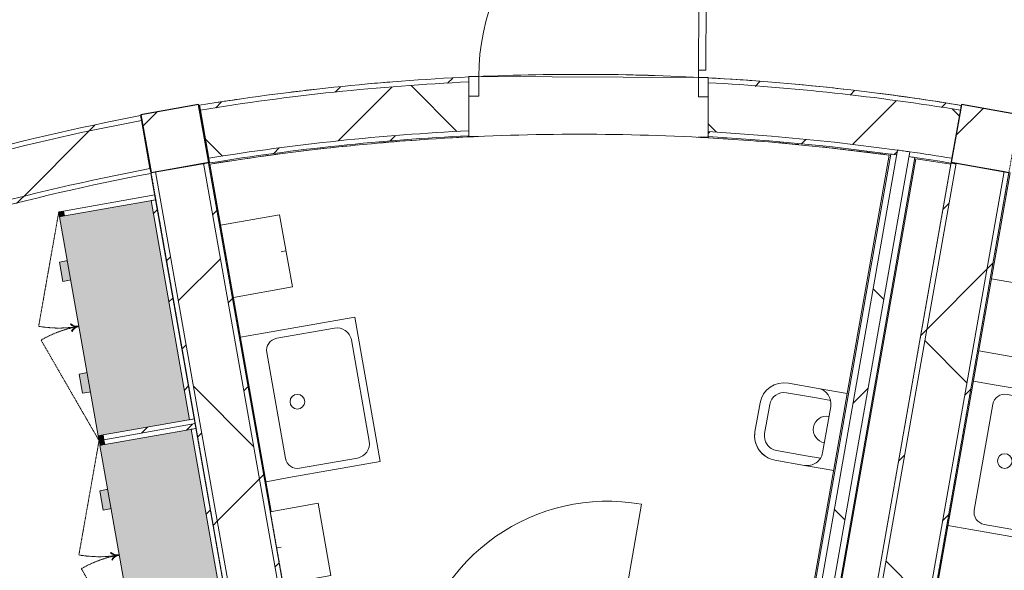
# Model space of a CAD drawing. Header units: centimetres. Extents: x 6036 to 22185, y 5782 to 11383.
# Tile 46 of 256: x 13002 to 13405, y 7806 to 8031. Entities that reach past the tile are written whole.
import ezdxf

# ---------------------------------------------------------------- set-up
doc = ezdxf.new("R2010")
doc.units = ezdxf.units.CM
doc.linetypes.add('Dash', pattern=[0.6, 0.3, -0.3])
doc.linetypes.add('Dash 1mm', pattern=[0.2, 0.1, -0.1])
for name, color, linetype, lineweight in [('A-COLS', 52, 'Continuous', 9), ('A-COLS-HDLN', 52, 'Dash', 9), ('A-DOOR', 31, 'Continuous', 9), ('A-DOOR-FRAM', 31, 'Continuous', 9), ('A-DOOR-OPNG', 31, 'Continuous', 9), ('A-FLOR', 192, 'Continuous', 9), ('A-GENM', 13, 'Continuous', 9), ('A-GENM-HDLN', 13, 'Dash 1mm', 9), ('A-WALL', 113, 'Continuous', 9), ('A-WALL-FNSH', 113, 'Continuous', 25), ('A-WALL-PATT', 111, 'Continuous', 25), ('I-FURN', 30, 'Continuous', 9), ('P-SANR-FIXT', 6, 'Continuous', 9)]:
    doc.layers.add(name, color=color, linetype=linetype, lineweight=lineweight)
pattern_1 = [(45, (5468.8, 0), (-21.2132, 21.2132), [])]
pattern_2 = [(45, (5468.8, 0), (-53.033, 53.033), []), (135, (5468.8, 0), (-53.033, -53.033), [])]
pattern_3 = [(45, (5468.8, 0), (-33.67596, 33.67596), [])]
pattern_4 = [(125, (6425.993, -8825.472), (-24.57456, -17.20729), [])]
pattern_5 = [(125, (6520.993, -8825.472), (-24.57456, -17.20729), [])]

# ---------------------------------------------------------------- blocks, each defined once
blk = doc.blocks.new('DOOR_Drzwi-1S_P1 - C13-D_Drzwi_90x200_-8233006-7-01 ZestMeble')
at = {"layer": 'A-DOOR'}
for p, q in [((48, 102.25), (45, 102.25)), ((45, 12.25), (45, 102.25)), ((48, 15.25), (48, 102.25)), ((48, 15.25), (45, 15.25))]:
    blk.add_line(p, q, dxfattribs=at)
at = {"layer": 'A-DOOR-FRAM'}
for p, q in [((-49, 4.25), (-49, 12.25)), ((-49, 12.25), (-45, 12.25)), ((-45, 12.25), (-45, 4.25)), ((45, 4.25), (45, 12.25)), ((45, 12.25), (49, 12.25)), ((49, 12.25), (49, 4.25)), ((-45, 4.25), (-49, 4.25)), ((49, 4.25), (45, 4.25))]:
    blk.add_line(p, q, dxfattribs=at)
at = {"layer": 'A-DOOR-OPNG'}
blk.add_arc((45, 12.25), 90, 90, 180, dxfattribs=at)
blk = doc.blocks.new('GEMO_WregaLukDrewno - GEMO_WregaLukDrewno-5876808-7-01 ZestMeble')
at = {"layer": 'A-COLS-HDLN', "color": 254}
for p, q in [((-12, -295.15), (-12, 24)), ((12, 24), (12, -295.15))]:
    blk.add_line(p, q, dxfattribs=at)
blk = doc.blocks.new('PLFI_Umywalka - _Umywalka60x48-V77-7-01 ZestMeble')
at = {"layer": 'P-SANR-FIXT'}
for p, q in [((30, 48), (-30, 48)), ((-30, 48), (-30, 10)), ((-30, 48), (30, 48)), ((-30, 10), (-30, 48)), ((-21, 45), (21, 45)), ((30, 10), (30, 48)), ((30, 10), (30, 48)), ((-27, 15), (-27, 39)), ((27, 39), (27, 15)), ((-30, 10), (-30, 0.51)), ((-30, 10), (-30, 0.51)), ((-22, 10), (22, 10)), ((-22, 10), (22, 10)), ((30, 0.5), (30, 10)), ((30, 10), (30, 0.5))]:
    blk.add_line(p, q, dxfattribs=at)
blk.add_circle((0, 18.83), 3, dxfattribs=at)
for centre, radius, start, end in [((-21, 39), 6, 90, 180), ((21, 39), 6, 360, 90), ((-22, 15), 5, 180, 270), ((22, 15), 5, 270, 0)]:
    blk.add_arc(centre, radius, start, end, dxfattribs=at)
blk = doc.blocks.new('DOOR_Drzwi-1S_P2 - C13-D_Drzwi_80x200_-5903108-7-01 ZestMeble')
at = {"layer": 'A-DOOR-FRAM'}
for p, q in [((-44, -8.5), (-44, -0.5)), ((-44, -0.5), (-40, -0.5)), ((-40, -0.5), (-40, -8.5)), ((40, -8.5), (40, -0.5)), ((40, -0.5), (44, -0.5)), ((44, -0.5), (44, -8.5)), ((-40, -8.5), (-44, -8.5)), ((44, -8.5), (40, -8.5))]:
    blk.add_line(p, q, dxfattribs=at)
at = {"layer": 'A-DOOR-OPNG'}
blk.add_line((40, -0.5), (40, 79.5), dxfattribs=at)
blk.add_arc((40, -0.5), 80, 90, 180, dxfattribs=at)
blk = doc.blocks.new('GEMO_SprzetyLazienkoweDrobne - E21-PO_SuszarkaDoRak-5887778-7-01 ZestMeble')
at = {"layer": 'I-FURN'}
for p, q in [((15, 20), (-15, 20)), ((-15, 20), (-15, 0)), ((-15, 0), (-15, 20)), ((-15, 20), (15, 20)), ((15, 0), (15, 20)), ((15, 20), (15, 0)), ((-15, 0), (15, 0)), ((15, 0), (-15, 0)), ((0, 0), (0, 2))]:
    blk.add_line(p, q, dxfattribs=at)
blk = doc.blocks.new('GEMO_SprzetyLazienkoweDrobne - E21-PO_KoszNaSmieci-5887779-7-01 ZestMeble')
at = {"layer": 'I-FURN'}
for p, q in [((-15, 24.49), (-15, 0)), ((-15, 0), (-15, 24.49)), ((15, 0), (15, 24.55)), ((15, 24.55), (15, 0)), ((-15, 0), (15, 0)), ((15, 0), (-15, 0)), ((0, 0), (0, 2))]:
    blk.add_line(p, q, dxfattribs=at)
blk = doc.blocks.new('PLFI_Pisuar_P2 - D21-S_Pisuar-5889871-7-01 ZestMeble')
at = {"layer": 'P-SANR-FIXT'}
for p, q in [((-16, -0.5), (-16, -12.62)), ((-16, -0.5), (-16, -12.62)), ((16, -12.64), (16, -0.5)), ((16, -12.64), (16, -0.5)), ((-12, -12.59), (-12, -6.7)), ((-9.62, -6.23), (9.62, -6.23)), ((12, -12.61), (12, -6.7)), ((-16, -12.62), (-16, -25)), ((-16, -12.62), (-16, -25)), ((-12, -12.62), (-12, -25)), ((12, -12.64), (12, -25)), ((16, -25), (16, -12.64)), ((16, -12.64), (16, -25)), ((6, -31), (-6, -31)), ((-6, -35), (6, -35)), ((6, -35), (-6, -35))]:
    blk.add_line(p, q, dxfattribs=at)
for centre, radius, start, end in [((-9.62, -12.62), 6.38, 90, 180), ((0, -6.23), 5.5, 180, 360), ((9.62, -12.62), 6.38, 360, 90), ((-6, -25), 10, 180, 270), ((-6, -25), 10, 180, 270), ((-6, -25), 6, 180, 270), ((6, -25), 10, 270, 360), ((6, -25), 6, 270, 0), ((6, -25), 10, 270, 0)]:
    blk.add_arc(centre, radius, start, end, dxfattribs=at)
blk = doc.blocks.new('PLFI_Umywalka - _Umywalka60x48-V78-7-01 ZestMeble')
at = {"layer": 'P-SANR-FIXT'}
for p, q in [((30, 48), (-30, 48)), ((-30, 48), (-30, 10)), ((-30, 48), (30, 48)), ((-30, 10), (-30, 48)), ((-21, 45), (21, 45)), ((30, 10), (30, 48)), ((30, 10), (30, 48)), ((-27, 15), (-27, 39)), ((27, 39), (27, 15)), ((-30, 10), (-30, 0.5)), ((-30, 10), (-30, 0.5)), ((-22, 10), (22, 10)), ((-22, 10), (22, 10)), ((30, 0.5), (30, 10)), ((30, 10), (30, 0.5))]:
    blk.add_line(p, q, dxfattribs=at)
blk.add_circle((0, 18.83), 3, dxfattribs=at)
for centre, radius, start, end in [((-21, 39), 6, 90, 180), ((21, 39), 6, 360, 90), ((-22, 15), 5, 180, 270), ((22, 15), 5, 270, 0)]:
    blk.add_arc(centre, radius, start, end, dxfattribs=at)
blk = doc.blocks.new('GEMO_SprzetyLazienkoweDrobne - E21-PO_KoszNaSmieci-V79-7-01 ZestMeble')
at = {"layer": 'I-FURN'}
for p, q in [((-15, 24.5), (-15, 0)), ((-15, 0), (-15, 24.5)), ((15, 0), (15, 24.5)), ((15, 24.5), (15, 0)), ((-15, 0), (15, 0)), ((15, 0), (-15, 0)), ((0, 0), (0, 2))]:
    blk.add_line(p, q, dxfattribs=at)
blk = doc.blocks.new('FURN_Jd_E25-S-01-B - E25-S-01-V195-7-01 ZestMeble')
at = {"layer": 'A-GENM'}
h = blk.add_hatch(dxfattribs=at)
h.set_pattern_fill('FP_199', color=256, style=0, pattern_type=2)
h.set_pattern_definition(pattern_4)
h.paths.add_polyline_path([(2, -8), (2, 30), (0, 30), (0, -8)])
h = blk.add_hatch(dxfattribs=at)
h.set_pattern_fill('FP_199', color=256, style=0, pattern_type=2)
h.set_pattern_definition(pattern_4)
h.paths.add_polyline_path([(93, 28), (93, 30), (2, 30), (2, 28), (76.77, 28)])
h = blk.add_hatch(dxfattribs=at)
h.set_pattern_fill('FP_199', color=256, style=0, pattern_type=2)
h.set_pattern_definition(pattern_4)
h.paths.add_polyline_path([(95, -8), (95, 30), (93, 30), (93.23, -8)])
for points in [[(93, -10), (93, 28), (2, 28), (2, -10), (92.87, -10)], [(2, -10), (2, -8), (0, -8), (0, -10), (1.66, -10)], [(95, -10), (95, -8), (93, -8), (93, -10)], [(28.25, -10.5), (28.25, -10), (20.25, -10), (20.25, -10.5), (24.38, -10.5)], [(28.25, -13.3), (28.25, -10.5), (20.25, -10.5), (20.25, -13.3), (28.16, -13.3)], [(74.75, -10.5), (74.75, -10), (66.75, -10), (66.75, -10.5), (69.98, -10.5)], [(74.75, -13.3), (74.75, -10.5), (66.75, -10.5), (66.75, -13.3), (74.54, -13.3)]]:
    blk.add_hatch(color=254, dxfattribs=at).paths.add_polyline_path(points)
at = {"layer": 'A-GENM', "lineweight": 18}
for p, q in [((0, 30), (0, -8)), ((2, 30), (0, 30)), ((93, 30), (2, 30)), ((2, 30), (2, 28)), ((2, -8), (2, 30)), ((93, 30), (93, -8)), ((95, 30), (93, 30)), ((93, 28), (93, 30)), ((95, -8), (95, 30)), ((2, 28), (93, 28)), ((0, -8), (2, -8)), ((93, -8), (95, -8))]:
    blk.add_line(p, q, dxfattribs=at)
at = {"layer": 'A-GENM'}
for p, q in [((0, -8), (0, -10)), ((93, -10), (93, -8)), ((95, -10), (95, -8)), ((0, -10), (1.66, -10)), ((2, -8.08), (2, -10)), ((2, -10), (93, -10)), ((20.25, -10.5), (20.25, -10)), ((20.25, -10.5), (20.25, -13.3)), ((28.25, -10), (28.25, -10.5)), ((28.25, -13.3), (28.25, -10.5)), ((47.3, -10), (47.3, -10.5)), ((47.5, -10.5), (47.5, -10)), ((47.5, -10), (47.5, -10.5)), ((47.7, -10.5), (47.7, -10)), ((66.75, -10.5), (66.75, -10)), ((66.75, -10.5), (66.75, -13.3)), ((74.75, -10), (74.75, -10.5)), ((74.75, -13.3), (74.75, -10.5)), ((93, -10), (95, -10)), ((20.25, -13.3), (28.25, -13.3)), ((45.89, -13.13), (46, -13.3)), ((49, -13.3), (49.11, -13.13)), ((66.75, -13.3), (74.75, -13.3))]:
    blk.add_line(p, q, dxfattribs=at)
for centre, radius, start, end in [((44.14, -10.5), 3.16, 303.5571, 360), ((44.14, -10.5), 3.36, 303.5571, 360), ((50.86, -10.5), 3.36, 180, 236.4429), ((50.86, -10.5), 3.16, 180, 236.4429)]:
    blk.add_arc(centre, radius, start, end, dxfattribs=at)
at = {"layer": 'A-GENM-HDLN'}
for p, q in [((0, -10), (44.64, -26.25)), ((95, -10), (50.36, -26.25))]:
    blk.add_line(p, q, dxfattribs=at)
for centre, start, end in [((0, -10), 340, 0), ((95, -10), 180, 200)]:
    blk.add_arc(centre, 47.5, start, end, dxfattribs=at)
blk = doc.blocks.new('FURN_Jd_E25-S-01-B - E25-S-01-V196-7-01 ZestMeble')
at = {"layer": 'A-GENM'}
h = blk.add_hatch(dxfattribs=at)
h.set_pattern_fill('FP_200', color=256, style=0, pattern_type=2)
h.set_pattern_definition(pattern_5)
h.paths.add_polyline_path([(2, -8), (2, 30), (0, 30), (0, -8)])
h = blk.add_hatch(dxfattribs=at)
h.set_pattern_fill('FP_200', color=256, style=0, pattern_type=2)
h.set_pattern_definition(pattern_5)
h.paths.add_polyline_path([(93, 28), (93, 30), (2, 30), (2, 28), (80.56, 28)])
h = blk.add_hatch(dxfattribs=at)
h.set_pattern_fill('FP_200', color=256, style=0, pattern_type=2)
h.set_pattern_definition(pattern_5)
h.paths.add_polyline_path([(95, -8), (95, 30), (93, 30), (93, -8)])
for points in [[(93, -10), (93, 28), (2, 27.93), (2, -10), (73.86, -10)], [(2, -10), (2, -8), (0, -8), (0, -10)], [(95, -10), (95, -8), (93, -8), (93, -10)], [(28.25, -10.5), (28.25, -10), (20.25, -10), (20.25, -10.5), (28.16, -10.5)], [(28.25, -13.3), (28.16, -10.5), (20.25, -10.5), (20.25, -13.3), (28.16, -13.3)], [(74.75, -10.5), (74.75, -10), (66.75, -10), (66.75, -10.5), (74.24, -10.5)], [(74.75, -13.3), (74.75, -10.5), (66.75, -10.5), (66.75, -13.3), (74.54, -13.3)]]:
    blk.add_hatch(color=254, dxfattribs=at).paths.add_polyline_path(points)
at = {"layer": 'A-GENM', "lineweight": 18}
for p, q in [((0, 30), (0, -8)), ((2, 30), (0, 30)), ((93, 30), (2, 30)), ((2, 30), (2, 28)), ((2, -8), (2, 30)), ((93, 30), (93, -8)), ((95, 30), (93, 30)), ((93, 28), (93, 30)), ((95, -8), (95, 30)), ((2, 28), (93, 28)), ((0, -8), (2, -8)), ((93, -8), (95, -8))]:
    blk.add_line(p, q, dxfattribs=at)
at = {"layer": 'A-GENM'}
for p, q in [((0, -8), (0, -10)), ((2, -8), (2, -10)), ((93, -10), (93, -8)), ((95, -10), (95, -8)), ((0, -10), (2, -10)), ((2, -10), (93, -10)), ((20.25, -10.5), (20.25, -10)), ((20.25, -10.5), (20.25, -13.3)), ((28.25, -10.01), (28.25, -10.5)), ((28.25, -13.3), (28.25, -10.5)), ((47.3, -10), (47.3, -10.5)), ((47.5, -10.5), (47.5, -10)), ((47.5, -10), (47.5, -10.5)), ((47.7, -10.5), (47.7, -10)), ((66.75, -10.5), (66.75, -10)), ((66.75, -10.5), (66.75, -13.3)), ((74.75, -10), (74.75, -10.5)), ((74.75, -13.3), (74.75, -10.5)), ((93, -10), (95, -10)), ((20.25, -13.3), (28.25, -13.3)), ((45.89, -13.13), (46, -13.3)), ((49, -13.3), (49.11, -13.13)), ((66.75, -13.3), (74.75, -13.3))]:
    blk.add_line(p, q, dxfattribs=at)
for centre, radius, start, end in [((44.14, -10.5), 3.16, 303.5571, 360), ((44.14, -10.5), 3.36, 303.5571, 360), ((50.86, -10.5), 3.36, 180, 236.4429), ((50.86, -10.5), 3.16, 180, 236.4429)]:
    blk.add_arc(centre, radius, start, end, dxfattribs=at)
at = {"layer": 'A-GENM-HDLN'}
for p, q in [((0, -10), (44.64, -26.25)), ((95, -10), (50.36, -26.25))]:
    blk.add_line(p, q, dxfattribs=at)
for centre, start, end in [((0, -10), 340, 0), ((95, -10), 180, 200)]:
    blk.add_arc(centre, 47.5, start, end, dxfattribs=at)

msp = doc.modelspace()

# ---------------------------------------------------------------- hatches: boundary and pattern name
at = {"layer": 'A-COLS'}
h = msp.add_hatch(dxfattribs=at)
h.set_pattern_fill('FP_35', color=256, style=0, pattern_type=2)
h.set_pattern_definition(pattern_3)
h.paths.add_polyline_path([(13128.62, 7555.92), (13152.25, 7560.09), (13144.23, 7605.57), (13120.59, 7601.41), (13126.91, 7565.59)])
h.paths.add_polyline_path([(13055.81, 7968.83), (13079.44, 7972.99), (13075.28, 7996.63), (13051.64, 7992.46), (13055.64, 7969.81)])
h = msp.add_hatch(dxfattribs=at)
h.set_pattern_fill('FP_35', color=256, style=0, pattern_type=2)
h.set_pattern_definition(pattern_3)
h.paths.add_polyline_path([(13334.32, 7555.96), (13342.34, 7601.44), (13318.7, 7605.61), (13310.68, 7560.12), (13326.85, 7557.27)])
h.paths.add_polyline_path([(13407.12, 7968.86), (13411.29, 7992.5), (13387.65, 7996.66), (13383.49, 7973.03), (13401.77, 7969.81)])
at = {"layer": 'A-WALL-PATT', "lineweight": 9}
h = msp.add_hatch(dxfattribs=at)
h.set_pattern_fill('FP_13', color=256, style=0, pattern_type=2)
h.set_pattern_definition(pattern_1)
h.paths.add_polyline_path([(13387.25, 7994.39), (13387.6, 7996.35), (13351.55, 8001.53), (13318.66, 8005.1), (13283.99, 8007.61), (13283.98, 8005.61), (13326.85, 8002.2), (13352.97, 7999.36), (13376.26, 7995.98)])
h.paths.add_polyline_path([(13075.99, 7994.43), (13104.5, 7998.63), (13130.82, 8001.77), (13158.37, 8004.26), (13185.99, 8005.96), (13185.99, 8007.96), (13153.91, 8005.87), (13129.21, 8003.59), (13103.09, 8000.47), (13075.64, 7996.39)])
h = msp.add_hatch(dxfattribs=at)
h.set_pattern_fill('FP_14', color=256, style=0, pattern_type=2)
h.set_pattern_definition(pattern_2)
h.paths.add_polyline_path([(13383.78, 7974.69), (13387.25, 7994.39), (13351.55, 7999.52), (13318.53, 8003.1), (13283.98, 8005.61), (13283.91, 7985.58), (13309.85, 7983.78), (13335.73, 7981.27), (13376.26, 7975.88)])
h.paths.add_polyline_path([(13079.47, 7974.73), (13105.95, 7978.66), (13132.53, 7981.84), (13159.19, 7984.27), (13185.91, 7985.94), (13185.99, 8005.96), (13153.91, 8003.86), (13129.21, 8001.58), (13103.35, 7998.49), (13075.99, 7994.43)])
h = msp.add_hatch(dxfattribs=at)
h.set_pattern_fill('FP_13', color=256, style=0, pattern_type=2)
h.set_pattern_definition(pattern_1)
h.paths.add_polyline_path([(12759.45, 7883.73), (12790.04, 7900.16), (12821.2, 7915.49), (12852.9, 7929.68), (12885.08, 7942.72), (12917.71, 7954.6), (12950.74, 7965.3), (12984.14, 7974.8), (13017.87, 7983.1), (13051.86, 7990.17), (13051.51, 7992.14), (13017.44, 7985.05), (12980.98, 7975.98), (12950.18, 7967.22), (12917.07, 7956.5), (12882.16, 7943.7), (12852.12, 7931.52), (12820.36, 7917.3), (12783.34, 7898.83), (12758.52, 7885.4)])
h = msp.add_hatch(dxfattribs=at)
h.set_pattern_fill('FP_14', color=256, style=0, pattern_type=2)
h.set_pattern_definition(pattern_2)
h.paths.add_polyline_path([(12769.35, 7866.34), (12799.17, 7882.36), (12832.75, 7898.74), (12860.67, 7911.25), (12894.56, 7924.89), (12931.57, 7938.07), (12956.41, 7946.12), (12989.09, 7955.42), (13030.39, 7965.27), (13055.34, 7970.48), (13051.86, 7990.17), (13017.87, 7983.1), (12980.98, 7973.9), (12950.74, 7965.3), (12917.71, 7954.6), (12882.16, 7941.54), (12852.9, 7929.68), (12821.2, 7915.49), (12783.34, 7896.56), (12759.45, 7883.73), (12764.34, 7875)])
h = msp.add_hatch(dxfattribs=at)
h.set_pattern_fill('FP_13', color=256, style=0, pattern_type=2)
h.set_pattern_definition(pattern_1)
h.paths.add_polyline_path([(13384.42, 7972.56), (13385.46, 7972.68), (13383.49, 7973.03)])
h.paths.add_polyline_path([(13383.43, 7972.72), (13383.78, 7974.69), (13366.48, 7977.35), (13366.13, 7975.38), (13376.26, 7973.86)])
h.paths.add_polyline_path([(13079.82, 7972.76), (13106.21, 7976.68), (13132.7, 7979.85), (13159.28, 7982.27), (13185.91, 7983.93), (13185.91, 7985.94), (13153.91, 7983.79), (13129.21, 7981.44), (13104.5, 7978.44), (13079.47, 7974.73), (13079.8, 7972.89)])
h.paths.add_polyline_path([(13361.18, 7976.08), (13361.53, 7978.05), (13326.85, 7982.13), (13309.85, 7983.78), (13283.91, 7985.58), (13283.9, 7983.58), (13308.9, 7981.85), (13333.83, 7979.47), (13359.94, 7976.25)])
h = msp.add_hatch(dxfattribs=at)
h.set_pattern_fill('FP_14', color=256, style=0, pattern_type=2)
h.set_pattern_definition(pattern_2)
h.paths.add_polyline_path([(13300.73, 7633.27), (13305.81, 7633.27), (13366.48, 7977.35), (13361.53, 7978.05), (13301.61, 7638.27)])
h = msp.add_hatch(dxfattribs=at)
h.set_pattern_fill('FP_14', color=256, style=0, pattern_type=2)
h.set_pattern_definition(pattern_2)
h.paths.add_polyline_path([(13122.57, 7601.75), (13142.26, 7605.24), (13077.31, 7972.63), (13057.61, 7969.14), (13121.02, 7610.5)])
h = msp.add_hatch(dxfattribs=at)
h.set_pattern_fill('FP_13', color=256, style=0, pattern_type=2)
h.set_pattern_definition(pattern_1)
h.paths.add_polyline_path([(13142.26, 7605.24), (13144.23, 7605.58), (13139.78, 7630.77), (13137.75, 7630.77), (13141.33, 7610.5)])
h.paths.add_polyline_path([(13138.01, 7640.77), (13114.09, 7776.04), (13112, 7776.41), (13135.98, 7640.77)])
h.paths.add_polyline_path([(13113.54, 7779.18), (13079.27, 7972.97), (13077.31, 7972.63), (13111.44, 7779.55)])
h = msp.add_hatch(dxfattribs=at)
h.set_pattern_fill('FP_13', color=256, style=0, pattern_type=2)
h.set_pattern_definition(pattern_1)
h.paths.add_polyline_path([(13320.67, 7605.26), (13385.41, 7972.39), (13383.43, 7972.72), (13318.7, 7605.61)])
h = msp.add_hatch(dxfattribs=at)
h.set_pattern_fill('FP_14', color=256, style=0, pattern_type=2)
h.set_pattern_definition(pattern_2)
h.paths.add_polyline_path([(13340.37, 7601.79), (13405.15, 7969.21), (13385.41, 7972.39), (13320.67, 7605.26), (13326.85, 7604.17)])
h = msp.add_hatch(dxfattribs=at)
h.set_pattern_fill('FP_13', color=256, style=0, pattern_type=2)
h.set_pattern_definition(pattern_1)
h.paths.add_polyline_path([(12770.24, 7864.55), (12800.08, 7880.58), (12832.75, 7896.55), (12861.44, 7909.41), (12900.4, 7924.89), (12931.57, 7935.97), (12956.97, 7944.2), (12989.58, 7953.48), (13030.39, 7963.23), (13055.64, 7968.8), (13055.09, 7970.42), (13022.08, 7963.54), (12980.98, 7953.11), (12956.41, 7946.12), (12924.08, 7935.65), (12892.15, 7924.02), (12860.67, 7911.25), (12829.66, 7897.36), (12794.73, 7879.98), (12769.35, 7866.33), (12770.34, 7864.61)])
h = msp.add_hatch(dxfattribs=at)
h.set_pattern_fill('FP_13', color=256, style=0, pattern_type=2)
h.set_pattern_definition(pattern_1)
h.paths.add_polyline_path([(13120.6, 7601.41), (13122.57, 7601.75), (13057.61, 7969.14), (13055.69, 7968.51), (13118.99, 7610.5)])
h = msp.add_hatch(dxfattribs=at)
h.set_pattern_fill('FP_13', color=256, style=0, pattern_type=2)
h.set_pattern_definition(pattern_1)
h.paths.add_polyline_path([(13342.34, 7601.44), (13407.12, 7968.86), (13405.15, 7969.21), (13340.37, 7601.79)])

# ---------------------------------------------------------------- linework, layer by layer
at = {"layer": 'A-COLS', "lineweight": 25}
for p, q in [((13075.28, 7996.63), (13051.64, 7992.46)), ((13079.44, 7972.99), (13075.28, 7996.63)), ((13387.65, 7996.66), (13383.49, 7973.03)), ((13411.29, 7992.5), (13387.65, 7996.66)), ((13051.64, 7992.46), (13055.81, 7968.83)), ((13055.81, 7968.83), (13079.44, 7972.99)), ((13383.49, 7973.03), (13407.12, 7968.86))]:
    msp.add_line(p, q, dxfattribs=at)
at = {"layer": 'A-FLOR'}
for radius, start, end in [(967.17, 86.88863, 92.71296), (967.17, 94.54994, 95.14346), (967.17, 85.58351, 86.80182), (967.17, 83.42015, 84.77169), (967.17, 96.4086, 97.08151), (967.17, 80.71183, 82.74159), (967.17, 98.30244, 98.95422), (942.67, 86.35685, 93.24308), (942.67, 93.93921, 95.04632), (942.67, 84.54527, 85.75171), (942.67, 97.4889, 99.25388), (942.67, 95.71878, 96.91634), (942.67, 82.28081, 84.00571)]:
    msp.add_arc((13231.5, 7041.86), radius, start, end, dxfattribs=at)
at = {"layer": 'A-WALL', "color": 9, "lineweight": 18}
for p, q in [((13185.91, 7985.94), (13185.99, 8005.96)), ((13283.98, 8005.61), (13283.91, 7985.58)), ((13075.99, 7994.43), (13079.47, 7974.73)), ((13383.78, 7974.69), (13387.25, 7994.39)), ((13055.34, 7970.48), (13051.86, 7990.17)), ((13077.31, 7972.63), (13057.61, 7969.14)), ((13142.26, 7605.24), (13077.31, 7972.63)), ((13385.46, 7972.68), (13320.67, 7605.26)), ((13405.15, 7969.21), (13385.46, 7972.68)), ((13122.57, 7601.75), (13057.61, 7969.14)), ((13340.37, 7601.79), (13405.15, 7969.21))]:
    msp.add_line(p, q, dxfattribs=at)
at = {"layer": 'A-WALL'}
for p, q in [((13191.13, 8008.11), (13278.08, 8007.8)), ((13189.9, 7983.62), (13185.9, 7983.63)), ((13283.9, 7983.28), (13279.9, 7983.29)), ((13299.52, 7640.77), (13358.7, 7976.42)), ((13301.61, 7638.27), (13361.53, 7978.05)), ((13305.81, 7633.27), (13366.48, 7977.35)), ((13079.82, 7972.76), (13079.33, 7972.68)), ((13104.5, 7830.29), (13079.33, 7972.68)), ((13307.91, 7630.77), (13368.61, 7975.02)), ((13383.35, 7972.23), (13383.43, 7972.72)), ((13342.34, 7601.44), (13407.12, 7968.86))]:
    msp.add_line(p, q, dxfattribs=at)
at = {"layer": 'A-WALL', "color": 9, "lineweight": 18, "flags": 128}
msp.add_lwpolyline([(13361.53, 7978.05), (13335.73, 7981.27), (13309.85, 7983.78), (13283.91, 7985.58)], dxfattribs=at)
at = {"layer": 'A-WALL', "flags": 128}
msp.add_lwpolyline([(13358.7, 7976.42), (13333.83, 7979.47), (13308.9, 7981.85), (13283.9, 7983.58)], dxfattribs=at)
at = {"layer": 'A-WALL'}
for centre, radius, start, end in [((13231.5, 7041.86), 967.17, 90.70344, 90.8582), ((13231.5, 7041.86), 967.17, 88.19091, 88.79713), ((13231.5, 7041.86), 943.17, 92.77075, 99.25429), ((13231.5, 7041.86), 942.67, 92.52891, 92.77233), ((13231.5, 7041.86), 942.67, 86.8132, 87.05663), ((13231.34, 7040.77), 944.28, 82.09704, 82.24884), ((13231.52, 7042.01), 943.03, 82.09706, 82.24906), ((13231.34, 7040.77), 944.28, 81.64172, 81.79348), ((13231.47, 7041.69), 943.35, 81.64123, 81.79314), ((13231.26, 7040.32), 944.74, 80.7307, 81.64061), ((13231.5, 7041.86), 943.17, 80.60844, 80.72995)]:
    msp.add_arc(centre, radius, start, end, dxfattribs=at)
at = {"layer": 'A-WALL', "color": 9, "lineweight": 18}
for centre, radius, start, end in [((13231.5, 7041.86), 965.17, 92.70281, 99.27189), ((13231.5, 7041.86), 965.17, 80.71331, 86.88272), ((13231.5, 7041.86), 965.17, 100.72633, 119.27997), ((13231.5, 7041.86), 945.17, 92.76444, 99.25592), ((13231.13, 7039.25), 947.81, 81.78993, 82.09236), ((13231.32, 7040.7), 946.35, 80.72906, 81.78885), ((13231.5, 7041.86), 945.17, 100.74113, 119.27235)]:
    msp.add_arc(centre, radius, start, end, dxfattribs=at)
msp.add_open_spline([(13366.48, 7977.35), (13365.65, 7977.47), (13364, 7977.7), (13362.35, 7977.93), (13361.53, 7978.05)], degree=3, dxfattribs=at)
at = {"layer": 'A-WALL-FNSH', "color": 253, "lineweight": 9}
for p, q in [((13185.99, 8005.96), (13185.99, 8007.96)), ((13283.99, 8007.61), (13283.98, 8005.61)), ((13075.64, 7996.39), (13075.99, 7994.43)), ((13387.25, 7994.39), (13387.6, 7996.35)), ((13051.86, 7990.17), (13051.51, 7992.14)), ((13185.9, 7983.43), (13185.91, 7985.94)), ((13283.91, 7985.58), (13283.9, 7983.08)), ((13079.77, 7973.06), (13077.31, 7972.63)), ((13079.47, 7974.73), (13079.77, 7973.06)), ((13105.04, 7830.1), (13079.91, 7972.27)), ((13358.12, 7975.99), (13299.1, 7641.27)), ((13308.33, 7630.27), (13369.01, 7974.45)), ((13383.35, 7972.23), (13318.7, 7605.61)), ((13383.49, 7973.03), (13383.78, 7974.69)), ((13385.46, 7972.68), (13383.49, 7973.03)), ((13055.64, 7968.8), (13055.34, 7970.48)), ((13057.61, 7969.14), (13055.64, 7968.8)), ((13055.69, 7968.51), (13120.6, 7601.41)), ((13342.83, 7601.35), (13407.62, 7968.77)), ((13407.62, 7968.77), (13405.15, 7969.21))]:
    msp.add_line(p, q, dxfattribs=at)
at = {"layer": 'A-WALL-FNSH', "color": 253, "lineweight": 9, "flags": 128}
for points in [[(13283.9, 7983.08), (13308.7, 7981.37), (13333.44, 7979.01), (13358.11, 7975.99)], [(13369.01, 7974.45), (13376.18, 7973.37), (13383.35, 7972.23)]]:
    msp.add_lwpolyline(points, dxfattribs=at)
at = {"layer": 'A-WALL-FNSH', "color": 253, "lineweight": 9}
for radius, start, end in [(967.17, 92.69679, 99.27345), (967.17, 80.71183, 86.88875), (967.17, 100.72488, 119.27997), (942.67, 92.77233, 99.25388), (943.17, 100.74265, 119.27093)]:
    msp.add_arc((13231.5, 7041.86), radius, start, end, dxfattribs=at)

# ---------------------------------------------------------------- block references
at = {"layer": 'A-COLS-HDLN', "color": 254}
for p, rotation in [((13067.63, 7970.91), 9.999999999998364), ((13395.31, 7970.95), 349.9999999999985)]:
    msp.add_blockref('GEMO_WregaLukDrewno - GEMO_WregaLukDrewno-5876808-7-01 ZestMeble', p, dxfattribs=dict(at, rotation=rotation))
at = {"layer": 'A-DOOR'}
for name, p, rotation in [('DOOR_Drzwi-1S_P1 - C13-D_Drzwi_90x200_-8233006-7-01 ZestMeble', (13234.95, 7995.7), 359.7927671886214), ('DOOR_Drzwi-1S_P2 - C13-D_Drzwi_80x200_-5903108-7-01 ZestMeble', (13203.49, 7761.8), 349.9999999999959)]:
    msp.add_blockref(name, p, dxfattribs=dict(at, rotation=rotation))
at = {"layer": 'A-GENM', "rotation": 279.9999999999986}
for name, p in [('FURN_Jd_E25-S-01-B - E25-S-01-V196-7-01 ZestMeble', (13027.84, 7954.45)), ('FURN_Jd_E25-S-01-B - E25-S-01-V195-7-01 ZestMeble', (13044.33, 7860.89))]:
    msp.add_blockref(name, p, dxfattribs=at)
at = {"layer": 'I-FURN'}
for name, p, rotation in [('GEMO_SprzetyLazienkoweDrobne - E21-PO_KoszNaSmieci-5887779-7-01 ZestMeble', (13111.05, 7936.79), 100.0310783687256), ('GEMO_SprzetyLazienkoweDrobne - E21-PO_KoszNaSmieci-V79-7-01 ZestMeble', (13421.49, 7906.39), 79.99999999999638), ('GEMO_SprzetyLazienkoweDrobne - E21-PO_SuszarkaDoRak-5887778-7-01 ZestMeble', (13107.16, 7815.24), 280.0310783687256)]:
    msp.add_blockref(name, p, dxfattribs=dict(at, rotation=rotation))
at = {"layer": 'P-SANR-FIXT'}
for name, p, rotation in [('PLFI_Umywalka - _Umywalka60x48-V77-7-01 ZestMeble', (13097.16, 7871.81), 280.0310783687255), ('PLFI_Pisuar_P2 - D21-S_Pisuar-5889871-7-01 ZestMeble', (13338.63, 7862.59), 259.9999999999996), ('PLFI_Umywalka - _Umywalka60x48-V78-7-01 ZestMeble', (13386.88, 7854.08), 259.9999999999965)]:
    msp.add_blockref(name, p, dxfattribs=dict(at, rotation=rotation))

doc.saveas('drawing.dxf')
